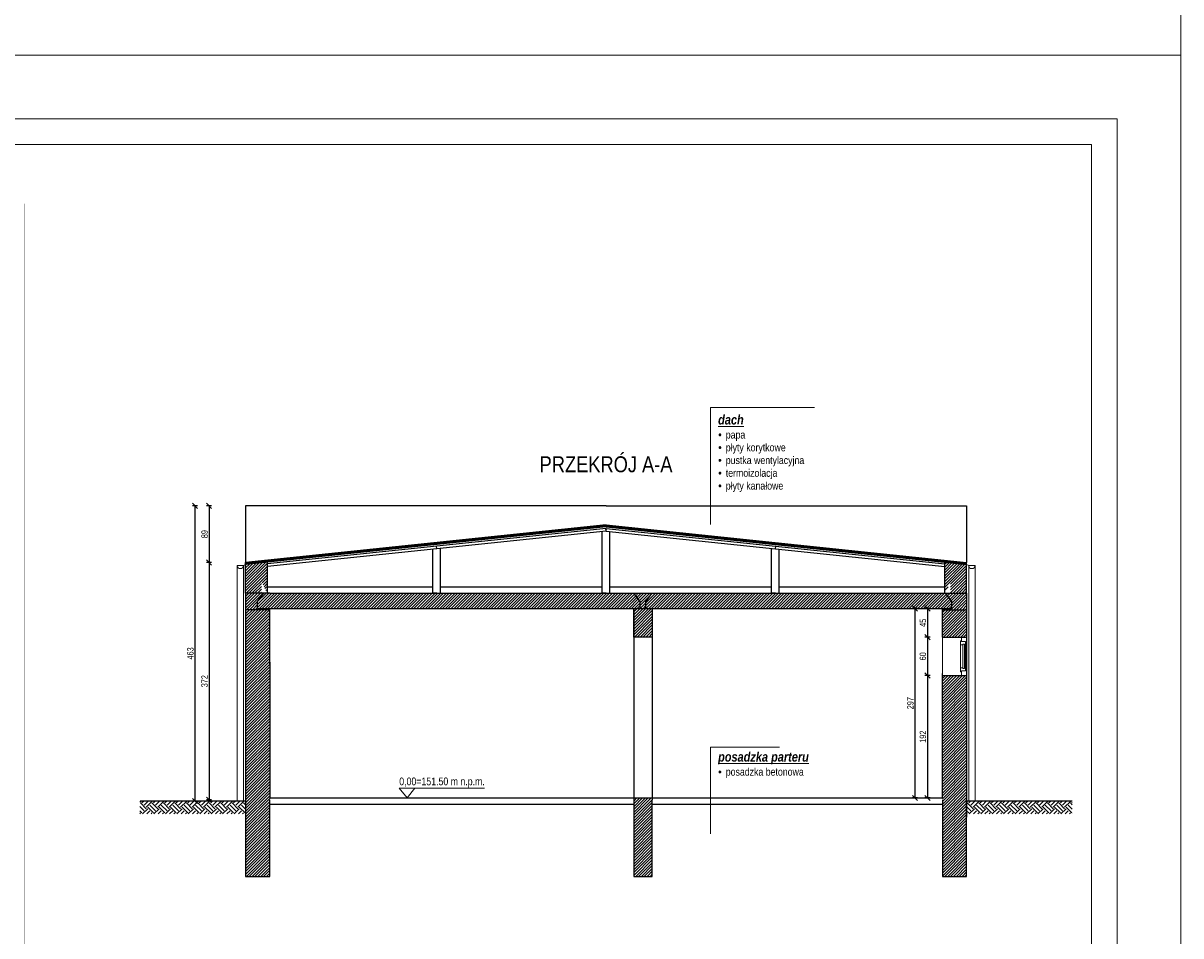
# Model space of a CAD drawing. Header units: millimetres. Extents: x 17147 to 52214, y -18116 to -4632.
# Tile 21 of 186: x 23731 to 25547, y -8983 to -7552. Entities that reach past the tile are written whole.
import ezdxf

# ---------------------------------------------------------------- set-up
doc = ezdxf.new("R2010")
doc.units = ezdxf.units.MM
doc.linetypes.add('ACAD_ISO05W100', pattern=[33, 24, -3, 0, -3, 0, -3])
doc.layers.get('Defpoints').update_dxf_attribs({"color": 6})
for name, color, linetype, lineweight in [('A-OKN', 154, 'Continuous', 9), ('A-opis', 130, 'Continuous', 9), ('A-wymiar', 177, 'Continuous', 0), ('A_SCIANA_ISTN', 253, 'Continuous', 25), ('A_w_widoku', 253, 'Continuous', 13)]:
    doc.layers.add(name, color=color, linetype=linetype, lineweight=lineweight)
doc.layers.add('r-ramka', color=7, linetype='Continuous', lineweight=0, true_color=0x727169)
doc.styles.get("Standard").update_dxf_attribs({"font": 'ARIALN.TTF'})
doc.styles.add('wymiary', font='ARIALN.TTF')
doc.dimstyles.new('anka 50', dxfattribs={"dimtxt": 10, "dimasz": 8, "dimexe": 4, "dimexo": 0.0625, "dimgap": 2, "dimtad": 1, "dimdec": 0, "dimzin": 0, "dimdsep": 46, "dimtxsty": 'Standard', "dimblk": 'OBLIQUE', "dimcen": 0.09, "dimclrt": 7, "dimadec": 0, "dimazin": 0, "dimtfac": 1, "dimtdec": 0, "dimtix": 1, "dimtofl": 0, "dimtmove": 0, "dimatfit": 3, "dimldrblk": 'OBLIQUE', "dimfxl": 4, "dimfxlon": 1, "dimtfill": 1, "dimtolj": 1, "dimtzin": 0, "dimarcsym": 0})

# ---------------------------------------------------------------- blocks, each defined once
blk = doc.blocks.new('_OBLIQUE')
at = {"color": 0, "linetype": 'ByBlock'}
blk.add_line((-0.5, -0.5), (0.5, 0.5), dxfattribs=at)
blk = doc.blocks.new('*D861')
at = {"layer": 'A-wymiar', "color": 0, "lineweight": -2, "transparency": 16777216}
for p, q in [((25153.8, -8469.4), (25145.8, -8469.4)), ((25149.8, -8469.4), (25149.8, -8514.4)), ((25153.8, -8514.4), (25145.8, -8514.4))]:
    blk.add_line(p, q, dxfattribs=at)
at = {"layer": 'Defpoints', "color": 0, "transparency": 16777216}
for p in [(25173.2, -8469.4), (25149.8, -8514.4), (25173.2, -8514.4)]:
    blk.add_point(p, dxfattribs=at)
at = {"layer": 'A-wymiar', "color": 0, "lineweight": -2, "transparency": 16777216, "xscale": 8, "yscale": 8, "zscale": 8}
for p, rotation in [((25149.8, -8469.4), 90), ((25149.8, -8514.4), 270)]:
    blk.add_blockref('_OBLIQUE', p, dxfattribs=dict(at, rotation=rotation))
at = {"layer": 'A-wymiar', "color": 7, "transparency": 16777216, "insert": (25142.7, -8491.9), "char_height": 10, "attachment_point": 5, "rotation": 90, "bg_fill": 3, "box_fill_scale": 1.1, "bg_fill_color": 256, "bg_fill_true_color": 13158600, "bg_fill_transparency": 0}
blk.add_mtext('\\A1;45', dxfattribs=at)
blk = doc.blocks.new('*D862')
at = {"layer": 'A-wymiar', "color": 0, "lineweight": -2, "transparency": 16777216}
for p, q in [((25153.8, -8514.4), (25145.8, -8514.4)), ((25149.8, -8514.4), (25149.8, -8574.4)), ((25153.8, -8574.4), (25145.8, -8574.4))]:
    blk.add_line(p, q, dxfattribs=at)
at = {"layer": 'Defpoints', "color": 0, "transparency": 16777216}
for p in [(25173.2, -8514.4), (25149.8, -8574.4), (25173.2, -8574.4)]:
    blk.add_point(p, dxfattribs=at)
at = {"layer": 'A-wymiar', "color": 0, "lineweight": -2, "transparency": 16777216, "xscale": 8, "yscale": 8, "zscale": 8}
for p, rotation in [((25149.8, -8514.4), 90), ((25149.8, -8574.4), 270)]:
    blk.add_blockref('_OBLIQUE', p, dxfattribs=dict(at, rotation=rotation))
at = {"layer": 'A-wymiar', "color": 7, "transparency": 16777216, "insert": (25142.7, -8544.4), "char_height": 10, "attachment_point": 5, "rotation": 90, "bg_fill": 3, "box_fill_scale": 1.1, "bg_fill_color": 256, "bg_fill_true_color": 13158600, "bg_fill_transparency": 0}
blk.add_mtext('\\A1;60', dxfattribs=at)
blk = doc.blocks.new('*D863')
at = {"layer": 'A-wymiar', "color": 0, "lineweight": -2, "transparency": 16777216}
for p, q in [((25153.8, -8574.4), (25145.8, -8574.4)), ((25149.8, -8574.4), (25149.8, -8766.4)), ((25153.8, -8766.4), (25145.8, -8766.4))]:
    blk.add_line(p, q, dxfattribs=at)
at = {"layer": 'Defpoints', "color": 0, "transparency": 16777216}
for p in [(25173.2, -8574.4), (25149.8, -8766.4), (25173.2, -8766.4)]:
    blk.add_point(p, dxfattribs=at)
at = {"layer": 'A-wymiar', "color": 0, "lineweight": -2, "transparency": 16777216, "xscale": 8, "yscale": 8, "zscale": 8}
for p, rotation in [((25149.8, -8574.4), 90), ((25149.8, -8766.4), 270)]:
    blk.add_blockref('_OBLIQUE', p, dxfattribs=dict(at, rotation=rotation))
at = {"layer": 'A-wymiar', "color": 7, "transparency": 16777216, "insert": (25142.7, -8670.4), "char_height": 10, "attachment_point": 5, "rotation": 90, "bg_fill": 3, "box_fill_scale": 1.1, "bg_fill_color": 256, "bg_fill_true_color": 13158600, "bg_fill_transparency": 0}
blk.add_mtext('\\A1;192', dxfattribs=at)
blk = doc.blocks.new('*D860')
at = {"layer": 'A-wymiar', "color": 0, "lineweight": -2, "transparency": 16777216}
for p, q in [((25134.1, -8469.4), (25126.1, -8469.4)), ((25130.1, -8469.4), (25130.1, -8766.4)), ((25134.1, -8766.4), (25126.1, -8766.4))]:
    blk.add_line(p, q, dxfattribs=at)
at = {"layer": 'Defpoints', "color": 0, "transparency": 16777216}
for p in [(25173.2, -8469.4), (25130.1, -8766.4), (25173.2, -8766.4)]:
    blk.add_point(p, dxfattribs=at)
at = {"layer": 'A-wymiar', "color": 0, "lineweight": -2, "transparency": 16777216, "xscale": 8, "yscale": 8, "zscale": 8}
for p, rotation in [((25130.1, -8469.4), 90), ((25130.1, -8766.4), 270)]:
    blk.add_blockref('_OBLIQUE', p, dxfattribs=dict(at, rotation=rotation))
at = {"layer": 'A-wymiar', "color": 7, "transparency": 16777216, "insert": (25123, -8617.9), "char_height": 10, "attachment_point": 5, "rotation": 90, "bg_fill": 3, "box_fill_scale": 1.1, "bg_fill_color": 256, "bg_fill_true_color": 13158600, "bg_fill_transparency": 0}
blk.add_mtext('\\A1;297', dxfattribs=at)
blk = doc.blocks.new('*D929')
at = {"layer": 'A-wymiar', "color": 0, "lineweight": -2, "transparency": 16777216}
for p, q in [((24027.1, -8308.5), (24019.1, -8308.5)), ((24023.1, -8308.5), (24023.1, -8397.4)), ((24027.1, -8397.4), (24019.1, -8397.4))]:
    blk.add_line(p, q, dxfattribs=at)
at = {"layer": 'Defpoints', "color": 0, "transparency": 16777216}
for p in [(24080.2, -8308.5), (24023.1, -8397.4), (24080.2, -8397.4)]:
    blk.add_point(p, dxfattribs=at)
at = {"layer": 'A-wymiar', "color": 0, "lineweight": -2, "transparency": 16777216, "xscale": 8, "yscale": 8, "zscale": 8}
for p, rotation in [((24023.1, -8308.5), 90), ((24023.1, -8397.4), 270)]:
    blk.add_blockref('_OBLIQUE', p, dxfattribs=dict(at, rotation=rotation))
at = {"layer": 'A-wymiar', "color": 7, "transparency": 16777216, "insert": (24016, -8352.9), "char_height": 10, "attachment_point": 5, "rotation": 90, "bg_fill": 3, "box_fill_scale": 1.1, "bg_fill_color": 256, "bg_fill_true_color": 13158600, "bg_fill_transparency": 0}
blk.add_mtext('\\A1;89', dxfattribs=at)
blk = doc.blocks.new('*D930')
at = {"layer": 'A-wymiar', "color": 0, "lineweight": -2, "transparency": 16777216}
for p, q in [((24027.1, -8397.4), (24019.1, -8397.4)), ((24023.1, -8397.4), (24023.1, -8769.4)), ((24027.1, -8769.4), (24019.1, -8769.4))]:
    blk.add_line(p, q, dxfattribs=at)
at = {"layer": 'Defpoints', "color": 0, "transparency": 16777216}
for p in [(24080.2, -8397.4), (24023.1, -8769.4), (24080.2, -8769.4)]:
    blk.add_point(p, dxfattribs=at)
at = {"layer": 'A-wymiar', "color": 0, "lineweight": -2, "transparency": 16777216, "xscale": 8, "yscale": 8, "zscale": 8}
for p, rotation in [((24023.1, -8397.4), 90), ((24023.1, -8769.4), 270)]:
    blk.add_blockref('_OBLIQUE', p, dxfattribs=dict(at, rotation=rotation))
at = {"layer": 'A-wymiar', "color": 7, "transparency": 16777216, "insert": (24016, -8583.4), "char_height": 10, "attachment_point": 5, "rotation": 90, "bg_fill": 3, "box_fill_scale": 1.1, "bg_fill_color": 256, "bg_fill_true_color": 13158600, "bg_fill_transparency": 0}
blk.add_mtext('\\A1;372', dxfattribs=at)
blk = doc.blocks.new('*D931')
at = {"layer": 'A-wymiar', "color": 0, "lineweight": -2, "transparency": 16777216}
for p, q in [((24004.9, -8308.5), (23996.9, -8308.5)), ((24000.9, -8308.5), (24000.9, -8771.4)), ((24004.9, -8771.4), (23996.9, -8771.4))]:
    blk.add_line(p, q, dxfattribs=at)
at = {"layer": 'Defpoints', "color": 0, "transparency": 16777216}
for p in [(24080.2, -8308.5), (24000.9, -8771.4), (24080.2, -8771.4)]:
    blk.add_point(p, dxfattribs=at)
at = {"layer": 'A-wymiar', "color": 0, "lineweight": -2, "transparency": 16777216, "xscale": 8, "yscale": 8, "zscale": 8}
for p, rotation in [((24000.9, -8308.5), 90), ((24000.9, -8771.4), 270)]:
    blk.add_blockref('_OBLIQUE', p, dxfattribs=dict(at, rotation=rotation))
at = {"layer": 'A-wymiar', "color": 7, "transparency": 16777216, "insert": (23993.8, -8539.9), "char_height": 10, "attachment_point": 5, "rotation": 90, "bg_fill": 3, "box_fill_scale": 1.1, "bg_fill_color": 256, "bg_fill_true_color": 13158600, "bg_fill_transparency": 0}
blk.add_mtext('\\A1;463', dxfattribs=at)

msp = doc.modelspace()

# ---------------------------------------------------------------- hatches: boundary and pattern name
at = {"layer": 'A-wymiar', "transparency": 33554687}
h = msp.add_hatch(dxfattribs=at)
h.set_pattern_fill('ANSI31', color=256)
h.paths.add_polyline_path([(24114.5, -8396.8), (24080.2, -8400.4), (24080.2, -8445.4), (24105.2, -8445.4), (24105.2, -8427.4), (24114.5, -8445.4)])
h = msp.add_hatch(dxfattribs=at)
h.set_pattern_fill('ANSI31', color=256)
h.paths.add_polyline_path([(25177, -8396.8), (25211.2, -8400.4), (25211.2, -8445.4), (25186.2, -8445.4), (25186.2, -8427.4), (25177, -8445.4)])
h = msp.add_hatch(dxfattribs=at)
h.set_pattern_fill('ANSI31', color=256)
h.paths.add_polyline_path([(24099.2, -8458.6), (24109.2, -8445.4), (24080.2, -8445.4), (24080.2, -8471.4), (24118.2, -8471.4), (24118.2, -8469.4), (24099.2, -8469.4)])
h = msp.add_hatch(dxfattribs=at)
h.set_pattern_fill('ANSI31', color=256)
h.paths.add_polyline_path([(24699.2, -8458.6), (24689.2, -8445.4), (24111.2, -8445.4), (24109.2, -8445.4), (24099.2, -8458.6), (24099.2, -8469.4), (24699.2, -8469.4)])
h = msp.add_hatch(dxfattribs=at)
h.set_pattern_fill('ANSI31', color=256)
h.paths.add_polyline_path([(24718.2, -8445.4), (24689.2, -8445.4), (24699.2, -8458.6), (24699.2, -8469.4), (24708.2, -8469.4), (24708.2, -8458.6)])
h = msp.add_hatch(dxfattribs=at)
h.set_pattern_fill('ANSI31', color=256)
h.paths.add_polyline_path([(25178.2, -8445.4), (24718.2, -8445.4), (24708.2, -8458.6), (24708.2, -8469.4), (25188.2, -8469.4), (25188.2, -8458.6)])
h = msp.add_hatch(dxfattribs=at)
h.set_pattern_fill('ANSI31', color=256)
h.paths.add_polyline_path([(25211.2, -8445.4), (25178.2, -8445.4), (25188.2, -8458.6), (25188.2, -8469.4), (25173.2, -8469.4), (25173.2, -8471.4), (25211.2, -8471.4)])
h = msp.add_hatch(dxfattribs=at)
h.set_pattern_fill('ANSI31', color=256)
h.paths.add_polyline_path([(24118.2, -8471.4), (24080.2, -8471.4), (24080.2, -8889.4), (24118.2, -8889.4), (24118.2, -8769.4), (24118.2, -8556.4)])
h = msp.add_hatch(dxfattribs=at)
h.set_pattern_fill('ANSI31', color=256)
h.paths.add_polyline_path([(24718.2, -8469.4), (24689.2, -8469.4), (24689.2, -8514.4), (24718.2, -8514.4)])
h = msp.add_hatch(dxfattribs=at)
h.set_pattern_fill('ANSI31', color=256)
h.paths.add_polyline_path([(25211.2, -8471.4), (25173.2, -8471.4), (25173.2, -8514.4), (25211.2, -8514.4)])
h = msp.add_hatch(dxfattribs=at)
h.set_pattern_fill('ANSI31', color=256)
h.paths.add_polyline_path([(25211.2, -8574.4), (25173.2, -8574.4), (25173.2, -8769.4), (25173.2, -8889.4), (25211.2, -8889.4), (25211.2, -8769.4)])
h = msp.add_hatch(dxfattribs=at)
h.set_pattern_fill('ANSI31', color=256)
h.paths.add_polyline_path([(24718.2, -8769.4), (24718.2, -8766.4), (24689.2, -8766.4), (24689.2, -8769.4), (24689.2, -8889.4), (24718.2, -8889.4)])
h = msp.add_hatch(dxfattribs=at)
h.set_pattern_fill('EARTH', color=256, scale=2, angle=45)
h.set_pattern_definition([(45, (-13307.577, 4797.117), (2e-15, 17.9605122), [12.7, -12.7]), (45, (-13310.945, 4800.484), (2e-15, 17.9605122), [12.7, -12.7]), (45, (-13314.312, 4803.852), (2e-15, 17.9605122), [12.7, -12.7]), (135, (-13314.312, 4806.097), (-17.9605122, 2e-15), [12.7, -12.7]), (135, (-13310.945, 4809.465), (-17.9605122, 2e-15), [12.7, -12.7]), (135, (-13307.577, 4812.832), (-17.9605122, 2e-15), [12.7, -12.7])])
h.paths.add_polyline_path([(23914.5, -8771.4), (24080.2, -8771.4), (24080.2, -8791.5), (23914.5, -8791.5)])
h = msp.add_hatch(dxfattribs=at)
h.set_pattern_fill('EARTH', color=256, scale=2, angle=45)
h.set_pattern_definition([(45, (-12010.86, 4797.117), (2e-15, 17.9605122), [12.7, -12.7]), (45, (-12014.227, 4800.484), (2e-15, 17.9605122), [12.7, -12.7]), (45, (-12017.595, 4803.852), (2e-15, 17.9605122), [12.7, -12.7]), (135, (-12017.595, 4806.097), (-17.9605122, 2e-15), [12.7, -12.7]), (135, (-12014.227, 4809.465), (-17.9605122, 2e-15), [12.7, -12.7]), (135, (-12010.86, 4812.832), (-17.9605122, 2e-15), [12.7, -12.7])])
h.paths.add_polyline_path([(25211.2, -8771.4), (25377, -8771.4), (25377, -8791.5), (25211.2, -8791.5)])

# ---------------------------------------------------------------- linework, layer by layer
at = {"layer": 'A-OKN', "color": 250}
for p, q in [((25203.2, -8514.4), (25203.2, -8520.9)), ((25211.2, -8522.4), (25211.2, -8514.4)), ((25203.2, -8519.9), (25201.7, -8519.9)), ((25201.7, -8519.9), (25201.7, -8526.4)), ((25203.2, -8521.4), (25203.2, -8519.9)), ((25209.7, -8521.4), (25203.2, -8521.4)), ((25209.7, -8521.4), (25209.7, -8522.4)), ((25209.7, -8526.4), (25209.7, -8521.4)), ((25209.7, -8522.4), (25211.2, -8522.4)), ((25201.7, -8562.4), (25201.7, -8568.9)), ((25201.7, -8568.9), (25203.2, -8568.9)), ((25203.2, -8568.9), (25203.2, -8567.4)), ((25203.2, -8567.4), (25209.7, -8567.4)), ((25203.2, -8567.9), (25203.2, -8574.4)), ((25209.7, -8567.4), (25209.7, -8562.4)), ((25211.2, -8566.4), (25209.7, -8566.4)), ((25211.2, -8574.4), (25211.2, -8566.4)), ((25203.2, -8574.4), (25211.2, -8574.4))]:
    msp.add_line(p, q, dxfattribs=at)
at = {"layer": 'A-OKN'}
for p, q in [((25201.7, -8526.4), (25205.2, -8526.4)), ((25201.7, -8526.4), (25201.7, -8562.4)), ((25205.2, -8525.4), (25205.2, -8562.4)), ((25207.7, -8525.4), (25205.2, -8525.4)), ((25205.2, -8526.4), (25205.2, -8525.4)), ((25205.2, -8525.4), (25207.7, -8525.4)), ((25207.7, -8562.4), (25207.7, -8525.4)), ((25207.7, -8525.4), (25207.7, -8526.4)), ((25207.7, -8526.4), (25209.7, -8526.4)), ((25209.7, -8562.4), (25209.7, -8526.4)), ((25209.7, -8526.9), (25209.7, -8562.4)), ((25211.2, -8566.4), (25211.2, -8522.4)), ((25205.2, -8562.4), (25201.7, -8562.4)), ((25205.2, -8563.4), (25205.2, -8562.4)), ((25205.2, -8563.4), (25205.2, -8562.4)), ((25205.2, -8563.4), (25207.7, -8563.4)), ((25207.7, -8563.4), (25205.2, -8563.4)), ((25207.7, -8562.4), (25207.7, -8563.4)), ((25209.7, -8562.4), (25207.7, -8562.4)), ((25207.7, -8562.4), (25207.7, -8563.4))]:
    msp.add_line(p, q, dxfattribs=at)
at = {"layer": 'A-opis', "color": 251, "true_color": 0x616161, "const_width": 1}
msp.add_lwpolyline([(23734.1, -7834.6), (23734.1, -9775.7)], dxfattribs=at)
at = {"layer": 'A-opis'}
for points in [[(24809.3, -8154.4), (24809.3, -8337.5)], [(24809.3, -8154.4), (24972.4, -8154.4)], [(24809.3, -8686.6), (24809.3, -8822.7)], [(24809.3, -8686.6), (24918, -8686.6)], [(24390.8, -8751.1), (24321.4, -8751.1), (24333.6, -8766.4), (24345.7, -8751.1)], [(24390.8, -8751.1), (24454.9, -8751.1)]]:
    msp.add_lwpolyline(points, dxfattribs=at)
at = {"layer": 'A-wymiar', "transparency": 33554687}
msp.add_lwpolyline([(25211.2, -8400.4), (25214.5, -8402), (25224.4, -8402)], dxfattribs=at)
msp.add_lwpolyline([(25224.4, -8402), (25214.5, -8402), (25214.5, -8771.4), (25224.4, -8771.4)], close=True, dxfattribs=at)
at = {"layer": 'A-wymiar', "const_width": 2}
for points in [[(24080.2, -8771.4), (24080.2, -8771.4), (23914.5, -8771.4)], [(25377, -8771.4), (25377, -8771.4), (25211.2, -8771.4)]]:
    msp.add_lwpolyline(points, dxfattribs=at)
at = {"layer": 'A-wymiar', "transparency": 33554687}
msp.add_arc((25219.4, -8402), 4.93, 180, 0, dxfattribs=at)
at = {"layer": 'A_SCIANA_ISTN'}
for p, q in [((24645.7, -8338.5), (24080.2, -8397.4)), ((24645.7, -8339.5), (24080.2, -8398.4)), ((24645.7, -8340.5), (24080.2, -8399.4)), ((24645.7, -8341.5), (24080.2, -8400.4)), ((24645.7, -8344), (24114.5, -8399.3)), ((24645.7, -8348), (24114.5, -8403.4)), ((24645.7, -8338.5), (25211.2, -8397.4)), ((24645.7, -8339.5), (25211.2, -8398.4)), ((24645.7, -8340.5), (25211.2, -8399.4)), ((24645.7, -8341.5), (25211.2, -8400.4)), ((24645.7, -8344), (25177, -8399.3)), ((24645.7, -8348), (25177, -8403.4)), ((24114.5, -8445.4), (24114.5, -8396.8)), ((25177, -8445.4), (25177, -8396.8))]:
    msp.add_line(p, q, dxfattribs=at)
for points in [[(24645.7, -8308.5), (24080.2, -8308.5), (24080.2, -8397.4)], [(24645.7, -8308.5), (25211.2, -8308.5), (25211.2, -8397.4)], [(24645.7, -8445.4), (24639.7, -8445.4), (24639.7, -8348.7)], [(24645.7, -8348), (24645.3, -8344.1)], [(24645.7, -8348), (24646.2, -8344.1)], [(24645.7, -8445.4), (24651.7, -8445.4), (24651.7, -8348.7)], [(24380.1, -8445.4), (24374.1, -8445.4), (24374.1, -8376.3)], [(24380.1, -8375.7), (24379.7, -8371.7)], [(24380.1, -8445.4), (24386.1, -8445.4), (24386.1, -8375.1)], [(24911.4, -8445.4), (24905.4, -8445.4), (24905.4, -8375.1)], [(24911.4, -8375.7), (24911.8, -8371.7)], [(24911.4, -8445.4), (24917.4, -8445.4), (24917.4, -8376.3)], [(24080.2, -8445.4), (24080.2, -8397.4)], [(25211.2, -8445.4), (25211.2, -8397.4)], [(24114.5, -8435.4), (24374.1, -8435.4)], [(24386.1, -8435.4), (24639.7, -8435.4)], [(24651.7, -8435.4), (24905.4, -8435.4)], [(24917.4, -8435.4), (25177, -8435.4)], [(24118.2, -8445.4), (24080.2, -8445.4), (24080.2, -8889.4)], [(24099.2, -8469.4), (24099.2, -8458.6), (24109.2, -8445.4)], [(24118.2, -8445.4), (25211.2, -8445.4), (25211.2, -8796.4)], [(24699.2, -8469.4), (24699.2, -8458.6), (24689.2, -8445.4)], [(24708.2, -8469.4), (24708.2, -8458.6), (24718.2, -8445.4)], [(25188.2, -8469.4), (25188.2, -8458.6), (25178.2, -8445.4)], [(24118.2, -8471.4), (24080.2, -8471.4)], [(24099.2, -8469.4), (25188.2, -8469.4)], [(24118.2, -8556.4), (24118.2, -8469.4)], [(24689.2, -8469.4), (24689.2, -8769.4)], [(24718.2, -8469.4), (24718.2, -8769.4)], [(25173.2, -8514.4), (25173.2, -8469.4)], [(25173.2, -8471.4), (25211.2, -8471.4)], [(25178.2, -8471.4), (25178.2, -8469.4)], [(25173.2, -8514.4), (25211.2, -8514.4)], [(24118.2, -8553.4), (24118.2, -8766.4), (24689.2, -8766.4)], [(24689.2, -8766.4), (25173.2, -8766.4), (25173.2, -8571.4)], [(25173.2, -8574.4), (25211.2, -8574.4)], [(24080.2, -8769.4), (24080.2, -8889.4), (24118.2, -8889.4), (24118.2, -8769.4)], [(24689.2, -8769.4), (24689.2, -8889.4), (24718.2, -8889.4), (24718.2, -8769.4)], [(25173.2, -8769.4), (25173.2, -8889.4), (25211.2, -8889.4), (25211.2, -8769.4)], [(24118.2, -8776.4), (24118.2, -8776.4), (24689.2, -8776.4)]]:
    msp.add_lwpolyline(points, dxfattribs=at)
msp.add_lwpolyline([(24689.2, -8469.4), (24718.2, -8469.4), (24718.2, -8514.4), (24689.2, -8514.4)], close=True, dxfattribs=at)
at = {"layer": 'A_w_widoku'}
msp.add_lwpolyline([(25173.2, -8514.4), (25173.2, -8574.4)], dxfattribs=at)
at = {"layer": 'r-ramka'}
for points in [[(25547.2, -7601.8), (25547.2, -4631.8), (21347.2, -4631.8), (21347.2, -7601.8)], [(25547.2, -7601.8), (21347.2, -7601.8)], [(25547.2, -10571.8), (25547.2, -7601.8), (21347.2, -7601.8), (21347.2, -10571.8)], [(25447.2, -10471.8), (25447.2, -7701.8), (21447.2, -7701.8), (21447.2, -10471.8), (25447.2, -10471.8), (25447.2, -7701.8)], [(25407.2, -10431.8), (25407.2, -7741.8), (21487.2, -7741.8), (21487.2, -10431.8), (25407.2, -10431.8), (25407.2, -7741.8)]]:
    msp.add_lwpolyline(points, dxfattribs=at)

# ---------------------------------------------------------------- texts
at = {"layer": 'A-opis', "insert": (24809.5, -8286.6), "char_height": 12, "width": 1527.664, "attachment_point": 7, "style": 'wymiary'}
msp.add_mtext('\\pi-24,l36,t24;{\\fArial Narrow|b1|i1|c238|p34;\\H1.25x;\\Ldach\\P\\fSymbol|b0|i0|c2|p18;\\H0.8x;\\l·^I}papa\\P{\\fSymbol|b0|i0|c2|p18;·^I}płyty korytkowe\\P{\\fSymbol|b0|i0|c2|p18;·^I}pustka wentylacyjna\\P{\\fSymbol|b0|i0|c2|p18;·^I}termoizolacja\\P{\\fSymbol|b0|i0|c2|p18;·^I}płyty kanałowe', dxfattribs=at)
at = {"layer": 'A-opis', "color": 212, "linetype": 'ACAD_ISO05W100', "true_color": 0xe01fda, "insert": (24645.7, -8243.5), "char_height": 25, "attachment_point": 5}
msp.add_mtext_dynamic_manual_height_columns('PRZEKRÓJ A-A', width=211.706, gutter_width=60, heights=[0], dxfattribs=at)
at = {"layer": 'A-opis', "color": 156, "true_color": 0x0f468a, "insert": (22625.9, -8672.9), "char_height": 15, "attachment_point": 1, "style": 'wymiary'}
msp.add_mtext_dynamic_manual_height_columns('\\pi84.53;{\\LISTNIEJĄCE\\P\\pi32.321;POM.GOSP. GARAŻOWE\\P\\pi99.438;}60,97 m²', width=265.792, gutter_width=12.5, heights=[0], dxfattribs=at)
at = {"layer": 'A-opis', "insert": (24321.4, -8734.5), "char_height": 12, "attachment_point": 1}
msp.add_mtext_dynamic_manual_height_columns('0,00=151.50 m n.p.m.', width=149.812, gutter_width=60, heights=[0], dxfattribs=at)

# ---------------------------------------------------------------- next in the draw order: dimensions: what is measured, and where the dimension line sits
at = {"layer": 'A-wymiar'}
for base, p1, p2, picture, middle in [((24023.1, -8397.4), (24080.2, -8308.5), (24080.2, -8397.4), '*D929', (24016, -8352.9)), ((25149.8, -8514.4), (25173.2, -8469.4), (25173.2, -8514.4), '*D861', (25142.7, -8491.9))]:
    dim = msp.add_linear_dim(base=base, p1=p1, p2=p2, angle=90, dimstyle='anka 50', dxfattribs=at)
    dim.commit()
    dim.dimension.update_dxf_attribs({"geometry": picture, "text_midpoint": middle})

# ---------------------------------------------------------------- next in the draw order: dimensions: what is measured, and where the dimension line sits
dim = msp.add_linear_dim(base=(24023.1, -8769.4), p1=(24080.2, -8397.4), p2=(24080.2, -8769.4), angle=90, dimstyle='anka 50', override={"dimtmove": 1}, dxfattribs=at)
dim.commit()
dim.dimension.update_dxf_attribs({"geometry": '*D930', "text_midpoint": (24016, -8583.4)})
dim = msp.add_linear_dim(base=(25149.8, -8574.4), p1=(25173.2, -8514.4), p2=(25173.2, -8574.4), angle=90, dimstyle='anka 50', dxfattribs=at)
dim.commit()
dim.dimension.update_dxf_attribs({"geometry": '*D862', "text_midpoint": (25142.7, -8544.4)})

# ---------------------------------------------------------------- next in the draw order: dimensions: what is measured, and where the dimension line sits
for base, p1, p2, picture, middle in [((24000.9, -8771.4), (24080.2, -8308.5), (24080.2, -8771.4), '*D931', (23993.8, -8539.9)), ((25149.8, -8766.4), (25173.2, -8574.4), (25173.2, -8766.4), '*D863', (25142.7, -8670.4))]:
    dim = msp.add_linear_dim(base=base, p1=p1, p2=p2, angle=90, dimstyle='anka 50', dxfattribs=at)
    dim.commit()
    dim.dimension.update_dxf_attribs({"geometry": picture, "text_midpoint": middle})

# ---------------------------------------------------------------- next in the draw order: linework, layer by layer
at = {"layer": 'A-wymiar', "transparency": 33554687}
msp.add_lwpolyline([(24080.2, -8400.4), (24077, -8402), (24067.1, -8402)], dxfattribs=at)
msp.add_lwpolyline([(24067.1, -8402), (24077, -8402), (24077, -8771.4), (24067.1, -8771.4)], close=True, dxfattribs=at)
msp.add_arc((24072, -8402), 4.93, 180, 0, dxfattribs=at)

# ---------------------------------------------------------------- next in the draw order: dimensions: what is measured, and where the dimension line sits
at = {"layer": 'A-wymiar'}
dim = msp.add_linear_dim(base=(25130.1, -8766.4), p1=(25173.2, -8469.4), p2=(25173.2, -8766.4), angle=90, dimstyle='anka 50', dxfattribs=at)
dim.commit()
dim.dimension.update_dxf_attribs({"geometry": '*D860', "text_midpoint": (25123, -8617.9)})

# ---------------------------------------------------------------- next in the draw order: linework, layer by layer
at = {"layer": 'A_SCIANA_ISTN'}
msp.add_lwpolyline([(24718.2, -8776.4), (25173.2, -8776.4)], dxfattribs=at)

# ---------------------------------------------------------------- next in the draw order: texts
at = {"layer": 'A-opis', "insert": (24809.5, -8735.1), "char_height": 12, "width": 1527.664, "attachment_point": 7, "style": 'wymiary'}
msp.add_mtext('\\pi-24,l36,t24;{\\fArial Narrow|b1|i1|c238|p34;\\H1.25x;\\Lposadzka parteru\\P\\fSymbol|b0|i0|c2|p18;\\H0.8x;\\l·^I}posadzka betonowa', dxfattribs=at)

doc.saveas('drawing.dxf')
